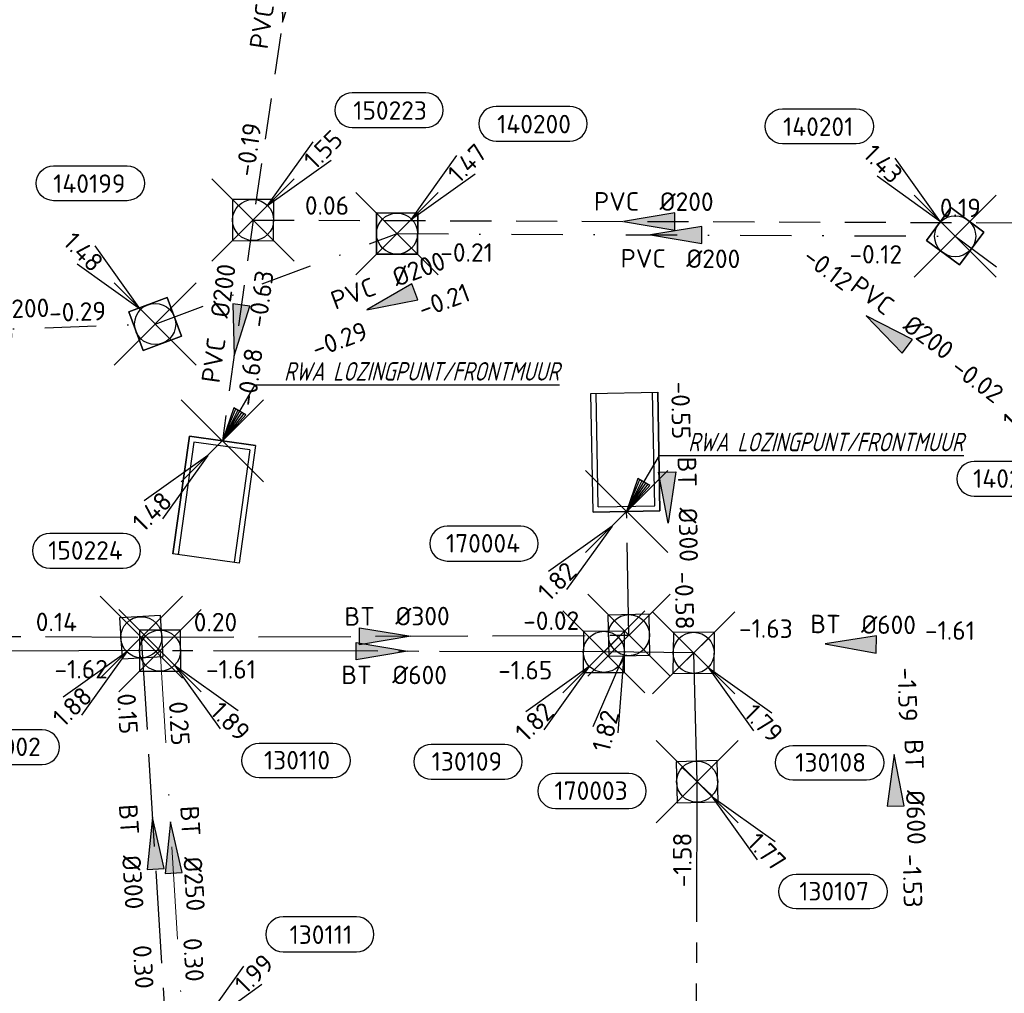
# Model space of a CAD drawing. Header units: metres. Extents: x 153343 to 157271, y 461673 to 467005.
# Tile 152 of 191: x 154008 to 154079, y 466646 to 466717. Entities that reach past the tile are written whole.
import ezdxf
from ezdxf.enums import TextEntityAlignment as Align

# ---------------------------------------------------------------- set-up
doc = ezdxf.new("R2010")
doc.units = ezdxf.units.M
doc.header["$LTSCALE"] = 0.75
doc.header["$PDMODE"] = 3
doc.header["$PDSIZE"] = 3
for name, pattern in [('RI-GWA_BETON', [22, 16, -2, 2, -2]), ('RI-HWA_BETON', [11.4, 9, -2.4]), ('RI-HWA_PVC', [6.4, 4, -2.4]), ('RI-VWA_BETON', [19, 9, -5, 0, -5]), ('RI-VWA_PVC', [11, 5, -3, 0, -3])]:
    doc.linetypes.add(name, pattern=pattern)
doc.layers.get('0').update_dxf_attribs({"lineweight": 25})
doc.layers.get('defpoints').update_dxf_attribs({"lineweight": 25})
for name, color, linetype in [('B-OI-RI-AANPIJLING', 1, 'Continuous'), ('B-OI-RI-GWA_RIOOLPUT_INSPECTIEPUT-S @ 0.75', 11, 'Continuous'), ('B-OI-RI-GWA_TRANSPORTLEIDING_BETON_500-G', 11, 'RI-GWA_BETON'), ('B-OI-RI-GWA_TRANSPORTLEIDING_BETON_600-G', 11, 'RI-GWA_BETON'), ('B-OI-RI-HWA_PUTNUMMER-S @ 0.75', 151, 'Continuous'), ('B-OI-RI-HWA_TRANSPORTLEIDING_BETON_300-G', 151, 'RI-HWA_BETON'), ('B-OI-RI-HWA_TRANSPORTLEIDING_PVC_200-G', 151, 'RI-HWA_PVC'), ('B-OI-RI-VWA_PUTNUMMER-S @ 0.75', 33, 'Continuous'), ('B-OI-RI-VWA_TRANSPORTLEIDING_PVC_200-G', 33, 'RI-VWA_PVC')]:
    doc.layers.add(name, color=color, linetype=linetype)
for name, color, linetype, lineweight in [('B-OI-RI-GWA_PUTNUMMER-S @ 0.75', 11, 'Continuous', 25), ('B-OI-RI-GWA_STROOMRICHTING-S @ 0.75', 11, 'Continuous', 25), ('B-OI-RI-HWA_RIOOLPUT_INSPECTIEPUT-S', 151, 'Continuous', 25), ('B-OI-RI-HWA_STROOMRICHTING-S @ 0.75', 151, 'Continuous', 25), ('B-OI-RI-HWA_UITSTROOMBAK-S @ 0.75', 151, 'Continuous', 25), ('B-OI-RI-VWA_RIOOLPUT_INSPECTIEPUT_BETON-S', 33, 'Continuous', 25), ('B-OI-RI-VWA_STROOMRICHTING-S @ 0.75', 33, 'Continuous', 25), ('B-OI-RI-VWA_TRANSPORTLEIDING_BETON_250-G', 33, 'RI-VWA_BETON', 18), ('N-OI-RI-BIJZONDERDERHEDEN-T18', 134, 'Continuous', 18)]:
    doc.layers.add(name, color=color, linetype=linetype, lineweight=lineweight)
doc.layers.add('inspectieput', color=7, linetype='Continuous', plot=False)
doc.layers.add('rwa lozingpunt_frontmuur', color=7, linetype='Continuous', plot=False)
doc.styles.add('NLCS-ISO', font='isocpeur.ttf')
doc.styles.add('NLCS-ISO-M750-T18_CURSIEF', font='NLCS-ISO.ttf', dxfattribs={"oblique": 15, "height": 1.35})

# ---------------------------------------------------------------- blocks, each defined once
blk = doc.blocks.new('*U66')
at = {"ltscale": 0.1}
blk.add_hatch(color=256, dxfattribs=at).paths.add_polyline_path([(2.5, 0), (-2.5, -0.833), (-2.5, 0.833)])
at = {"ltscale": 0.1, "flags": 128}
blk.add_lwpolyline([(2.5, 0), (-2.5, -0.833), (-2.5, 0.833)], close=True, dxfattribs=at)
at = {"ltscale": 0.1, "style": 'NLCS-ISO'}
for tag, p in [('BOBL', (-5.662, 0)), ('MAT', (-1, 0.5))]:
    blk.add_attdef(tag, text='', height=1.8, dxfattribs=at).set_placement(p, align=Align.BOTTOM_RIGHT)
for tag, p in [('DIA', (1, 0.5)), ('BOBR', (7.216, 0.003))]:
    blk.add_attdef(tag, text='', height=1.8, dxfattribs=at).set_placement(p, align=Align.BOTTOM_LEFT)
at = {"layer": 'defpoints', "ltscale": 0.1, "style": 'NLCS-ISO', "flags": 1}
blk.add_attdef('JVA', text='', height=1.8, dxfattribs=at).set_placement((0, -1), align=Align.TOP_CENTER)
blk = doc.blocks.new('*U2330')
at = {"ltscale": 0.1}
blk.add_hatch(color=256, dxfattribs=at).paths.add_polyline_path([(-2.5, 0), (2.5, -0.833), (2.5, 0.833)])
at = {"ltscale": 0.1, "flags": 128}
blk.add_lwpolyline([(-2.5, 0), (2.5, -0.833), (2.5, 0.833)], close=True, dxfattribs=at)
at = {"ltscale": 0.1, "style": 'NLCS-ISO'}
for tag, p in [('BOBL', (-10.761, -3.24)), ('MAT', (-1, -3.74))]:
    blk.add_attdef(tag, text='', height=1.8, dxfattribs=at).set_placement(p, align=Align.BOTTOM_RIGHT)
for tag, p in [('BOBR', (9.815, -3.241)), ('DIA', (1, -3.74))]:
    blk.add_attdef(tag, text='', height=1.8, dxfattribs=at).set_placement(p, align=Align.BOTTOM_LEFT)
at = {"layer": 'defpoints', "ltscale": 0.1, "style": 'NLCS-ISO', "flags": 1}
blk.add_attdef('JVA', text='', height=1.8, dxfattribs=at).set_placement((0, -1), align=Align.TOP_CENTER)
blk = doc.blocks.new('*U2331')
at = {"ltscale": 0.1}
blk.add_hatch(color=256, dxfattribs=at).paths.add_polyline_path([(2.5, 0), (-2.5, -0.833), (-2.5, 0.833)])
at = {"ltscale": 0.1, "flags": 128}
blk.add_lwpolyline([(2.5, 0), (-2.5, -0.833), (-2.5, 0.833)], close=True, dxfattribs=at)
at = {"ltscale": 0.1, "style": 'NLCS-ISO'}
for tag, p in [('BOBL', (-14.396, 0)), ('MAT', (-1, 0.5))]:
    blk.add_attdef(tag, text='', height=1.8, dxfattribs=at).set_placement(p, align=Align.BOTTOM_RIGHT)
for tag, p in [('DIA', (1, 0.5)), ('BOBR', (13.45, -0.001))]:
    blk.add_attdef(tag, text='', height=1.8, dxfattribs=at).set_placement(p, align=Align.BOTTOM_LEFT)
at = {"layer": 'defpoints', "ltscale": 0.1, "style": 'NLCS-ISO', "flags": 1}
blk.add_attdef('JVA', text='', height=1.8, dxfattribs=at).set_placement((0, -1), align=Align.TOP_CENTER)
blk = doc.blocks.new('*U2338')
at = {"ltscale": 0.1}
blk.add_hatch(color=256, dxfattribs=at).paths.add_polyline_path([(2.5, 0), (-2.5, -0.833), (-2.5, 0.833)])
at = {"ltscale": 0.1, "flags": 128}
blk.add_lwpolyline([(2.5, 0), (-2.5, -0.833), (-2.5, 0.833)], close=True, dxfattribs=at)
at = {"ltscale": 0.1, "style": 'NLCS-ISO'}
for tag, p in [('BOBL', (-18.129, 0)), ('MAT', (-1, 0.5))]:
    blk.add_attdef(tag, text='', height=1.8, dxfattribs=at).set_placement(p, align=Align.BOTTOM_RIGHT)
for tag, p in [('DIA', (1, 0.5)), ('BOBR', (17.183, -0.004))]:
    blk.add_attdef(tag, text='', height=1.8, dxfattribs=at).set_placement(p, align=Align.BOTTOM_LEFT)
at = {"layer": 'defpoints', "ltscale": 0.1, "style": 'NLCS-ISO', "flags": 1}
blk.add_attdef('JVA', text='', height=1.8, dxfattribs=at).set_placement((0, -1), align=Align.TOP_CENTER)
blk = doc.blocks.new('*U2414')
at = {"ltscale": 0.1}
blk.add_hatch(color=256, dxfattribs=at).paths.add_polyline_path([(-2.5, 0), (2.5, -0.833), (2.5, 0.833)])
at = {"ltscale": 0.1, "flags": 128}
blk.add_lwpolyline([(-2.5, 0), (2.5, -0.833), (2.5, 0.833)], close=True, dxfattribs=at)
at = {"ltscale": 0.1, "style": 'NLCS-ISO'}
for tag, p in [('BOBL', (-29.229, 0)), ('MAT', (-1, 0.5))]:
    blk.add_attdef(tag, text='', height=1.8, dxfattribs=at).set_placement(p, align=Align.BOTTOM_RIGHT)
for tag, p in [('DIA', (1, 0.5)), ('BOBR', (28.283, -0.012))]:
    blk.add_attdef(tag, text='', height=1.8, dxfattribs=at).set_placement(p, align=Align.BOTTOM_LEFT)
at = {"layer": 'defpoints', "ltscale": 0.1, "style": 'NLCS-ISO', "flags": 1}
blk.add_attdef('JVA', text='', height=1.8, dxfattribs=at).set_placement((0, -1), align=Align.TOP_CENTER)
blk = doc.blocks.new('*U2400')
at = {"ltscale": 0.1}
blk.add_hatch(color=256, dxfattribs=at).paths.add_polyline_path([(-2.5, 0), (2.5, -0.833), (2.5, 0.833)])
at = {"ltscale": 0.1, "flags": 128}
blk.add_lwpolyline([(-2.5, 0), (2.5, -0.833), (2.5, 0.833)], close=True, dxfattribs=at)
at = {"ltscale": 0.1, "style": 'NLCS-ISO'}
for tag, p in [('MAT', (-1, 0.5)), ('BOBL', (-1.512, -3.24))]:
    blk.add_attdef(tag, text='', height=1.8, dxfattribs=at).set_placement(p, align=Align.BOTTOM_RIGHT)
for tag, p in [('DIA', (1, 0.5)), ('BOBR', (0.566, -3.241))]:
    blk.add_attdef(tag, text='', height=1.8, dxfattribs=at).set_placement(p, align=Align.BOTTOM_LEFT)
at = {"layer": 'defpoints', "ltscale": 0.1, "style": 'NLCS-ISO', "flags": 1}
blk.add_attdef('JVA', text='', height=1.8, dxfattribs=at).set_placement((0, -1), align=Align.TOP_CENTER)
blk = doc.blocks.new('*U2419')
at = {"ltscale": 0.1}
blk.add_hatch(color=256, dxfattribs=at).paths.add_polyline_path([(-2.5, 0), (2.5, -0.833), (2.5, 0.833)])
at = {"ltscale": 0.1, "flags": 128}
blk.add_lwpolyline([(-2.5, 0), (2.5, -0.833), (2.5, 0.833)], close=True, dxfattribs=at)
at = {"ltscale": 0.1, "style": 'NLCS-ISO'}
for tag, p in [('BOBL', (-12.648, 0)), ('MAT', (-1, 0.5))]:
    blk.add_attdef(tag, text='', height=1.8, dxfattribs=at).set_placement(p, align=Align.BOTTOM_RIGHT)
for tag, p in [('DIA', (1, 0.5)), ('BOBR', (11.702, 0))]:
    blk.add_attdef(tag, text='', height=1.8, dxfattribs=at).set_placement(p, align=Align.BOTTOM_LEFT)
at = {"layer": 'defpoints', "ltscale": 0.1, "style": 'NLCS-ISO', "flags": 1}
blk.add_attdef('JVA', text='', height=1.8, dxfattribs=at).set_placement((0, -1), align=Align.TOP_CENTER)
blk = doc.blocks.new('*U80')
at = {"ltscale": 0.1}
blk.add_hatch(color=256, dxfattribs=at).paths.add_polyline_path([(-2.5, 0), (2.5, -0.833), (2.5, 0.833)])
at = {"ltscale": 0.1, "flags": 128}
blk.add_lwpolyline([(-2.5, 0), (2.5, -0.833), (2.5, 0.833)], close=True, dxfattribs=at)
at = {"ltscale": 0.1, "style": 'NLCS-ISO'}
for tag, p in [('BOBL', (-5.662, 0)), ('MAT', (-1, 0.5))]:
    blk.add_attdef(tag, text='', height=1.8, dxfattribs=at).set_placement(p, align=Align.BOTTOM_RIGHT)
for tag, p in [('DIA', (1, 0.5)), ('BOBR', (7.216, 0.003))]:
    blk.add_attdef(tag, text='', height=1.8, dxfattribs=at).set_placement(p, align=Align.BOTTOM_LEFT)
at = {"layer": 'defpoints', "ltscale": 0.1, "style": 'NLCS-ISO', "flags": 1}
blk.add_attdef('JVA', text='', height=1.8, dxfattribs=at).set_placement((0, -1), align=Align.TOP_CENTER)
blk = doc.blocks.new('*U2191')
at = {"ltscale": 0.1}
blk.add_hatch(color=256, dxfattribs=at).paths.add_polyline_path([(-2.5, 0), (2.5, -0.833), (2.5, 0.833)])
at = {"ltscale": 0.1, "flags": 128}
blk.add_lwpolyline([(-2.5, 0), (2.5, -0.833), (2.5, 0.833)], close=True, dxfattribs=at)
at = {"ltscale": 0.1, "style": 'NLCS-ISO'}
for tag, p in [('BOBL', (-17.829, -3.24)), ('MAT', (-1, -3.74))]:
    blk.add_attdef(tag, text='', height=1.8, dxfattribs=at).set_placement(p, align=Align.BOTTOM_RIGHT)
for tag, p in [('BOBR', (16.883, -3.236)), ('DIA', (1, -3.74))]:
    blk.add_attdef(tag, text='', height=1.8, dxfattribs=at).set_placement(p, align=Align.BOTTOM_LEFT)
at = {"layer": 'defpoints', "ltscale": 0.1, "style": 'NLCS-ISO', "flags": 1}
blk.add_attdef('JVA', text='', height=1.8, dxfattribs=at).set_placement((0, -1), align=Align.TOP_CENTER)
blk = doc.blocks.new('*U2199')
at = {"ltscale": 0.1}
blk.add_hatch(color=256, dxfattribs=at).paths.add_polyline_path([(-2.5, 0), (2.5, -0.833), (2.5, 0.833)])
at = {"ltscale": 0.1, "flags": 128}
blk.add_lwpolyline([(-2.5, 0), (2.5, -0.833), (2.5, 0.833)], close=True, dxfattribs=at)
at = {"ltscale": 0.1, "style": 'NLCS-ISO'}
for tag, p in [('MAT', (-1, 0.5)), ('BOBL', (-3.231, -3.24))]:
    blk.add_attdef(tag, text='', height=1.8, dxfattribs=at).set_placement(p, align=Align.BOTTOM_RIGHT)
for tag, p in [('DIA', (1, 0.5)), ('BOBR', (2.285, -3.242))]:
    blk.add_attdef(tag, text='', height=1.8, dxfattribs=at).set_placement(p, align=Align.BOTTOM_LEFT)
at = {"layer": 'defpoints', "ltscale": 0.1, "style": 'NLCS-ISO', "flags": 1}
blk.add_attdef('JVA', text='', height=1.8, dxfattribs=at).set_placement((0, -1), align=Align.TOP_CENTER)
blk = doc.blocks.new('*U2200')
at = {"ltscale": 0.1}
blk.add_hatch(color=256, dxfattribs=at).paths.add_polyline_path([(-2.5, 0), (2.5, -0.833), (2.5, 0.833)])
at = {"ltscale": 0.1, "flags": 128}
blk.add_lwpolyline([(-2.5, 0), (2.5, -0.833), (2.5, 0.833)], close=True, dxfattribs=at)
at = {"ltscale": 0.1, "style": 'NLCS-ISO'}
for tag, p in [('BOBL', (-7.165, 0)), ('MAT', (-1, 0.5))]:
    blk.add_attdef(tag, text='', height=1.8, dxfattribs=at).set_placement(p, align=Align.BOTTOM_RIGHT)
for tag, p in [('DIA', (1, 0.5)), ('BOBR', (6.219, 0.004))]:
    blk.add_attdef(tag, text='', height=1.8, dxfattribs=at).set_placement(p, align=Align.BOTTOM_LEFT)
at = {"layer": 'defpoints', "ltscale": 0.1, "style": 'NLCS-ISO', "flags": 1}
blk.add_attdef('JVA', text='', height=1.8, dxfattribs=at).set_placement((0, -1), align=Align.TOP_CENTER)
blk = doc.blocks.new('*U367')
at = {"ltscale": 0.1}
blk.add_hatch(color=256, dxfattribs=at).paths.add_polyline_path([(-2.5, 0), (2.5, -0.833), (2.5, 0.833)])
at = {"ltscale": 0.1, "flags": 128}
blk.add_lwpolyline([(-2.5, 0), (2.5, -0.833), (2.5, 0.833)], close=True, dxfattribs=at)
at = {"ltscale": 0.1, "style": 'NLCS-ISO'}
for tag, p in [('BOBL', (-20.362, -3.24)), ('MAT', (-1, -3.74))]:
    blk.add_attdef(tag, text='', height=1.8, dxfattribs=at).set_placement(p, align=Align.BOTTOM_RIGHT)
for tag, p in [('BOBR', (19.416, -3.235)), ('DIA', (1, -3.74))]:
    blk.add_attdef(tag, text='', height=1.8, dxfattribs=at).set_placement(p, align=Align.BOTTOM_LEFT)
at = {"layer": 'defpoints', "ltscale": 0.1, "style": 'NLCS-ISO', "flags": 1}
blk.add_attdef('JVA', text='', height=1.8, dxfattribs=at).set_placement((0, -1), align=Align.TOP_CENTER)
blk = doc.blocks.new('*U382')
at = {"ltscale": 0.1}
blk.add_hatch(color=256, dxfattribs=at).paths.add_polyline_path([(-2.5, 0), (2.5, -0.833), (2.5, 0.833)])
at = {"ltscale": 0.1, "flags": 128}
blk.add_lwpolyline([(-2.5, 0), (2.5, -0.833), (2.5, 0.833)], close=True, dxfattribs=at)
at = {"ltscale": 0.1, "style": 'NLCS-ISO'}
for tag, p in [('BOBL', (-9.857, 0)), ('MAT', (-1, 0.5))]:
    blk.add_attdef(tag, text='', height=1.8, dxfattribs=at).set_placement(p, align=Align.BOTTOM_RIGHT)
for tag, p in [('DIA', (1, 0.5)), ('BOBR', (8.911, 0.002))]:
    blk.add_attdef(tag, text='', height=1.8, dxfattribs=at).set_placement(p, align=Align.BOTTOM_LEFT)
at = {"layer": 'defpoints', "ltscale": 0.1, "style": 'NLCS-ISO', "flags": 1}
blk.add_attdef('JVA', text='', height=1.8, dxfattribs=at).set_placement((0, -1), align=Align.TOP_CENTER)
blk = doc.blocks.new('*U383')
at = {"ltscale": 0.1}
blk.add_hatch(color=256, dxfattribs=at).paths.add_polyline_path([(2.5, 0), (-2.5, -0.833), (-2.5, 0.833)])
at = {"ltscale": 0.1, "flags": 128}
blk.add_lwpolyline([(2.5, 0), (-2.5, -0.833), (-2.5, 0.833)], close=True, dxfattribs=at)
at = {"ltscale": 0.1, "style": 'NLCS-ISO'}
for tag, p in [('BOBL', (-12.262, -3.24)), ('MAT', (-1, -3.74))]:
    blk.add_attdef(tag, text='', height=1.8, dxfattribs=at).set_placement(p, align=Align.BOTTOM_RIGHT)
for tag, p in [('BOBR', (11.316, -3.24)), ('DIA', (1, -3.74))]:
    blk.add_attdef(tag, text='', height=1.8, dxfattribs=at).set_placement(p, align=Align.BOTTOM_LEFT)
at = {"layer": 'defpoints', "ltscale": 0.1, "style": 'NLCS-ISO', "flags": 1}
blk.add_attdef('JVA', text='', height=1.8, dxfattribs=at).set_placement((0, -1), align=Align.TOP_CENTER)
blk = doc.blocks.new('*U384')
at = {"ltscale": 0.1}
blk.add_hatch(color=256, dxfattribs=at).paths.add_polyline_path([(2.5, 0), (-2.5, -0.833), (-2.5, 0.833)])
at = {"ltscale": 0.1, "flags": 128}
blk.add_lwpolyline([(2.5, 0), (-2.5, -0.833), (-2.5, 0.833)], close=True, dxfattribs=at)
at = {"ltscale": 0.1, "style": 'NLCS-ISO'}
for tag, p in [('BOBL', (-30.482, 0)), ('MAT', (-1, 0.5))]:
    blk.add_attdef(tag, text='', height=1.8, dxfattribs=at).set_placement(p, align=Align.BOTTOM_RIGHT)
for tag, p in [('DIA', (1, 0.5)), ('BOBR', (29.536, -0.012))]:
    blk.add_attdef(tag, text='', height=1.8, dxfattribs=at).set_placement(p, align=Align.BOTTOM_LEFT)
at = {"layer": 'defpoints', "ltscale": 0.1, "style": 'NLCS-ISO', "flags": 1}
blk.add_attdef('JVA', text='', height=1.8, dxfattribs=at).set_placement((0, -1), align=Align.TOP_CENTER)
blk = doc.blocks.new('SRI-UITSTROOMBAK-SO')
at = {"color": 7}
for p, q in [((-3.25, 11.559), (3.25, 11.559)), ((-3.25, 0), (-3.25, 11.559)), ((-2.75, 0.5), (-2.75, 11.559)), ((2.75, 0.5), (2.75, 11.559)), ((3.25, 0), (3.25, 11.559)), ((-3.25, 0), (3.25, 0)), ((-2.75, 0.5), (2.75, 0.5))]:
    blk.add_line(p, q, dxfattribs=at)
at = {"flags": 128}
blk.add_lwpolyline([(-3.25, 11.559), (3.25, 11.559), (3.25, 0), (-3.25, 0)], close=True, dxfattribs=at)
blk = doc.blocks.new('*U501')
for q in [(-7.601, -5.834), (-5.834, -7.601)]:
    blk.add_line((-1.414, -1.414), q)
blk.add_lwpolyline([(-17.455, -4.821), (-10.297, -4.821, 1), (-10.297, -1.436), (-17.455, -1.436, 1)], format="xyb", close=True)
at = {"ltscale": 0.1, "style": 'NLCS-ISO'}
blk.add_attdef('PUTNR', text='', height=1.8, dxfattribs=at).set_placement((-13.978, -1.296), align=Align.MIDDLE_CENTER)
blk.add_attdef('PUTHGT', text='', height=1.8, rotation=45, dxfattribs=at).set_placement((-8.443, -8.482), align=Align.MIDDLE_LEFT)
blk = doc.blocks.new('B-SRI-PUT_HWA-SO')
at = {"lineweight": -3, "flags": 128}
blk.add_lwpolyline([(-2, -2), (2, -2), (2, 2), (-2, 2)], close=True, dxfattribs=at)
at = {"lineweight": -3}
blk.add_circle((0, 0), 2, dxfattribs=at)
blk = doc.blocks.new('*U498')
for q in [(-3.497, -8.921), (-1.07, -9.522)]:
    blk.add_line((-0.481, -1.941), q)
blk.add_lwpolyline([(-7.163, -16.865), (-0.005, -16.865, 1), (-0.005, -13.48), (-7.163, -13.48, 1)], format="xyb", close=True)
at = {"ltscale": 0.1, "style": 'NLCS-ISO'}
blk.add_attdef('PUTHGT', text='', height=1.8, rotation=76.09208, dxfattribs=at).set_placement((-2.85, -11.624), align=Align.MIDDLE_LEFT)
blk.add_attdef('PUTNR', text='', height=1.8, dxfattribs=at).set_placement((-3.686, -13.34), align=Align.MIDDLE_CENTER)
blk = doc.blocks.new('*U241')
for q in [(-7.601, -5.834), (-5.834, -7.601)]:
    blk.add_line((-1.414, -1.414), q)
blk.add_lwpolyline([(-16.81, -12.391), (-9.652, -12.391, 1), (-9.652, -9.007), (-16.81, -9.007, 1)], format="xyb", close=True)
at = {"ltscale": 0.1, "style": 'NLCS-ISO'}
blk.add_attdef('PUTHGT', text='', height=1.8, rotation=45, dxfattribs=at).set_placement((-8.443, -8.482), align=Align.MIDDLE_LEFT)
blk.add_attdef('PUTNR', text='', height=1.8, dxfattribs=at).set_placement((-13.333, -8.867), align=Align.MIDDLE_CENTER)
blk = doc.blocks.new('*U246')
for q in [(5.834, 7.601), (7.601, 5.834)]:
    blk.add_line((1.414, 1.414), q)
blk.add_lwpolyline([(16.81, 12.391), (9.652, 12.391, 1), (9.652, 9.007), (16.81, 9.007, 1)], format="xyb", close=True)
at = {"ltscale": 0.1, "style": 'NLCS-ISO'}
blk.add_attdef('PUTHGT', text='', height=1.8, rotation=45, dxfattribs=at).set_placement((5.388, 5.428), align=Align.MIDDLE_LEFT)
blk.add_attdef('PUTNR', text='', height=1.8, dxfattribs=at).set_placement((13.333, 10.667), align=Align.MIDDLE_CENTER)
blk = doc.blocks.new('*U259')
for q in [(-7.601, -5.834), (-5.834, -7.601)]:
    blk.add_line((-1.414, -1.414), q)
blk.add_lwpolyline([(-11.531, -15.332), (-4.373, -15.332, 1), (-4.373, -11.947), (-11.531, -11.947, 1)], format="xyb", close=True)
at = {"ltscale": 0.1, "style": 'NLCS-ISO'}
blk.add_attdef('PUTHGT', text='', height=1.8, rotation=45, dxfattribs=at).set_placement((-8.443, -8.482), align=Align.MIDDLE_LEFT)
blk.add_attdef('PUTNR', text='', height=1.8, dxfattribs=at).set_placement((-8.054, -11.807), align=Align.MIDDLE_CENTER)
blk = doc.blocks.new('*U260')
for q in [(-5.834, 7.601), (-7.601, 5.834)]:
    blk.add_line((-1.414, 1.414), q)
blk.add_lwpolyline([(-16.81, 12.391), (-9.652, 12.391, -1), (-9.652, 9.007), (-16.81, 9.007, -1)], format="xyb", close=True)
at = {"ltscale": 0.1, "style": 'NLCS-ISO'}
blk.add_attdef('PUTNR', text='', height=1.8, dxfattribs=at).set_placement((-13.333, 10.667), align=Align.MIDDLE_CENTER)
blk.add_attdef('PUTHGT', text='', height=1.8, rotation=315, dxfattribs=at).set_placement((-8.443, 8.482), align=Align.MIDDLE_LEFT)
blk = doc.blocks.new('*U43')
for q in [(5.834, 7.601), (7.601, 5.834)]:
    blk.add_line((1.414, 1.414), q)
blk.add_lwpolyline([(16.81, 12.391), (9.652, 12.391, 1), (9.652, 9.007), (16.81, 9.007, 1)], format="xyb", close=True)
at = {"ltscale": 0.1, "style": 'NLCS-ISO'}
blk.add_attdef('PUTHGT', text='', height=1.8, rotation=45, dxfattribs=at).set_placement((5.388, 5.428), align=Align.MIDDLE_LEFT)
blk.add_attdef('PUTNR', text='', height=1.8, dxfattribs=at).set_placement((13.333, 10.667), align=Align.MIDDLE_CENTER)
blk = doc.blocks.new('*U250')
for q in [(-5.834, 7.601), (-7.601, 5.834)]:
    blk.add_line((-1.414, 1.414), q)
blk.add_lwpolyline([(-9.887, 15.392), (-2.729, 15.392, -1), (-2.729, 12.008), (-9.887, 12.008, -1)], format="xyb", close=True)
at = {"ltscale": 0.1, "style": 'NLCS-ISO'}
blk.add_attdef('PUTNR', text='', height=1.8, dxfattribs=at).set_placement((-6.41, 13.668), align=Align.MIDDLE_CENTER)
blk.add_attdef('PUTHGT', text='', height=1.8, rotation=315, dxfattribs=at).set_placement((-8.443, 8.482), align=Align.MIDDLE_LEFT)
blk = doc.blocks.new('B-SRI-PUT_GWA-SO')
blk.add_line((-1.414, -1.414), (1.414, 1.414))
at = {"lineweight": -3, "flags": 128}
blk.add_lwpolyline([(2, -2), (2, 2), (-2, 2), (-2, -2)], close=True, dxfattribs=at)
at = {"lineweight": -3}
blk.add_circle((0, 0), 2, dxfattribs=at)
blk = doc.blocks.new('*U273')
for q in [(5.834, -7.601), (7.601, -5.834)]:
    blk.add_line((1.414, -1.414), q)
blk.add_lwpolyline([(16.81, -12.391), (9.652, -12.391, -1), (9.652, -9.007), (16.81, -9.007, -1)], format="xyb", close=True)
at = {"ltscale": 0.1, "style": 'NLCS-ISO'}
blk.add_attdef('PUTHGT', text='', height=1.8, rotation=315, dxfattribs=at).set_placement((5.388, -5.428), align=Align.MIDDLE_LEFT)
blk.add_attdef('PUTNR', text='', height=1.8, dxfattribs=at).set_placement((13.333, -8.867), align=Align.MIDDLE_CENTER)
blk = doc.blocks.new('*U297')
for q in [(-7.601, -5.834), (-5.834, -7.601)]:
    blk.add_line((-1.414, -1.414), q)
blk.add_lwpolyline([(-16.81, -12.391), (-9.652, -12.391, 1), (-9.652, -9.007), (-16.81, -9.007, 1)], format="xyb", close=True)
at = {"ltscale": 0.1, "style": 'NLCS-ISO'}
blk.add_attdef('PUTHGT', text='', height=1.8, rotation=45, dxfattribs=at).set_placement((-8.443, -8.482), align=Align.MIDDLE_LEFT)
blk.add_attdef('PUTNR', text='', height=1.8, dxfattribs=at).set_placement((-13.333, -8.867), align=Align.MIDDLE_CENTER)
blk = doc.blocks.new('B-SRI-PUT_VWA-SO')
at = {"flags": 128}
blk.add_lwpolyline([(-2, 2), (2, 2), (2, -2), (-2, -2)], close=True, dxfattribs=at)
at = {"lineweight": -3, "flags": 128}
blk.add_lwpolyline([(2, -2), (2, 2), (-2, 2), (-2, -2)], close=True, dxfattribs=at)
at = {"lineweight": -3}
blk.add_circle((0, 0), 2, dxfattribs=at)

msp = doc.modelspace()

# ---------------------------------------------------------------- linework, layer by layer
at = {"layer": 'B-OI-RI-AANPIJLING', "transparency": 33554610, "flags": 128}
for points in [[(154022.3, 466686), (154024.004, 466687.899), (154023.124, 466688.415), (154022.3, 466686), (154023.271, 466688.329), (154023.417, 466688.243), (154022.3, 466686), (154023.711, 466688.071), (154023.857, 466687.985), (154022.3, 466686), (154024.694, 466690.084), (154046.919, 466690.084)], [(154051.81, 466680.84), (154053.514, 466682.739), (154052.634, 466683.255), (154051.81, 466680.84), (154052.781, 466683.169), (154052.927, 466683.083), (154051.81, 466680.84), (154053.221, 466682.911), (154053.367, 466682.825), (154051.81, 466680.84), (154054.204, 466684.924), (154076.441, 466684.924)]]:
    msp.add_lwpolyline(points, dxfattribs=at)
at = {"layer": 'B-OI-RI-GWA_TRANSPORTLEIDING_BETON_500-G', "transparency": 33554610}
msp.add_line((154056.81, 466601.38), (154056.96, 466661.11), dxfattribs=at)
at = {"layer": 'B-OI-RI-GWA_TRANSPORTLEIDING_BETON_600-G', "transparency": 33554610}
for p, q in [((154017.75, 466670.68), (153973.2, 466670.58)), ((154050.15, 466670.59), (154017.75, 466670.68)), ((154056.71, 466670.52), (154050.15, 466670.59)), ((154056.96, 466661.11), (154056.71, 466670.52))]:
    msp.add_line(p, q, dxfattribs=at)
at = {"layer": 'B-OI-RI-HWA_TRANSPORTLEIDING_BETON_300-G', "transparency": 33554610}
for p, q in [((154051.98, 466671.81), (154051.81, 466680.84)), ((153975.18, 466671.9), (154016.38, 466671.66)), ((154016.38, 466671.66), (154051.98, 466671.81)), ((154016.38, 466671.66), (154018.25, 466641.57))]:
    msp.add_line(p, q, dxfattribs=at)
at = {"layer": 'B-OI-RI-HWA_TRANSPORTLEIDING_PVC_200-G', "transparency": 33554610}
for p, q in [((154029.39, 466734.74), (154024.54, 466702.12)), ((154024.54, 466702.12), (154022.3, 466686)), ((154024.54, 466702.12), (154082.39, 466701.92))]:
    msp.add_line(p, q, dxfattribs=at)
at = {"layer": 'B-OI-RI-VWA_TRANSPORTLEIDING_BETON_250-G', "transparency": 33554610}
msp.add_line((154017.75, 466670.68), (154019.49, 466641.94), dxfattribs=at)
at = {"layer": 'B-OI-RI-VWA_TRANSPORTLEIDING_PVC_200-G', "transparency": 33554610}
for p, q in [((154017.39, 466694.53), (154035.05, 466701.13)), ((154035.05, 466701.13), (154075.8, 466700.94)), ((154075.8, 466700.94), (154085.84, 466693.45)), ((153992.65, 466693.7), (154017.39, 466694.53))]:
    msp.add_line(p, q, dxfattribs=at)
at = {"layer": 'inspectieput', "color": 0, "transparency": 33554610}
for p in [(154024.54, 466702.12), (154035.05, 466701.13), (154075.8, 466700.94), (154017.39, 466694.53), (154016.38, 466671.66), (154051.98, 466671.81), (154017.75, 466670.68), (154050.15, 466670.59), (154056.71, 466670.52), (154056.96, 466661.11)]:
    msp.add_point(p, dxfattribs=at)
at = {"layer": 'inspectieput'}
for p in [(154024.54, 466702.12), (154024.54, 466702.12), (154035.05, 466701.13), (154035.05, 466701.13), (154075.8, 466700.94), (154075.8, 466700.94), (154017.39, 466694.53), (154017.39, 466694.53), (154016.38, 466671.66), (154016.38, 466671.66), (154051.98, 466671.81), (154051.98, 466671.81), (154017.75, 466670.68), (154017.75, 466670.68), (154050.15, 466670.59), (154050.15, 466670.59), (154056.71, 466670.52), (154056.71, 466670.52), (154056.96, 466661.11), (154056.96, 466661.11)]:
    msp.add_point(p, dxfattribs=at)
at = {"layer": 'rwa lozingpunt_frontmuur', "color": 0, "transparency": 33554610}
for p in [(154022.3, 466686), (154051.81, 466680.84)]:
    msp.add_point(p, dxfattribs=at)

# ---------------------------------------------------------------- block references
at = {"layer": 'B-OI-RI-GWA_PUTNUMMER-S @ 0.75', "color": 0, "transparency": 33554610}
ref = msp.add_blockref('*U273', (154017.75, 466670.68), dxfattribs=dict(at, xscale=0.75, yscale=0.75, zscale=0.75))
ref.add_attrib('PUTNR', '130110', dxfattribs={"layer": '0', "ltscale": 0.1, "height": 1.35, "style": 'NLCS-ISO'}).set_placement((154027.75, 466662.68), align=Align.MIDDLE_CENTER)
ref.add_attrib('PUTHGT', '1.89', dxfattribs={"layer": '0', "ltscale": 0.1, "height": 1.35, "rotation": 315, "style": 'NLCS-ISO'}).set_placement((154021.791, 466666.609), align=Align.MIDDLE_LEFT)
ref = msp.add_blockref('*U297', (154050.15, 466670.59), dxfattribs=dict(at, xscale=0.75, yscale=0.75, zscale=0.75))
ref.add_attrib('PUTNR', '130109', dxfattribs={"layer": '0', "ltscale": 0.1, "height": 1.35, "style": 'NLCS-ISO'}).set_placement((154040.15, 466662.59), align=Align.MIDDLE_CENTER)
ref.add_attrib('PUTHGT', '1.82', dxfattribs={"layer": '0', "ltscale": 0.1, "height": 1.35, "rotation": 45, "style": 'NLCS-ISO'}).set_placement((154044.009, 466664.419), align=Align.MIDDLE_LEFT)
ref = msp.add_blockref('*U273', (154056.71, 466670.52), dxfattribs=dict(at, xscale=0.75, yscale=0.75, zscale=0.75))
ref.add_attrib('PUTNR', '130108', dxfattribs={"layer": '0', "ltscale": 0.1, "height": 1.35, "style": 'NLCS-ISO'}).set_placement((154066.71, 466662.52), align=Align.MIDDLE_CENTER)
ref.add_attrib('PUTHGT', '1.79', dxfattribs={"layer": '0', "ltscale": 0.1, "height": 1.35, "rotation": 315, "style": 'NLCS-ISO'}).set_placement((154060.751, 466666.449), align=Align.MIDDLE_LEFT)
ref = msp.add_blockref('*U273', (154056.96, 466661.11), dxfattribs=dict(at, xscale=0.75, yscale=0.75, zscale=0.75))
ref.add_attrib('PUTNR', '130107', dxfattribs={"layer": '0', "ltscale": 0.1, "height": 1.35, "style": 'NLCS-ISO'}).set_placement((154066.96, 466653.11), align=Align.MIDDLE_CENTER)
ref.add_attrib('PUTHGT', '1.77', dxfattribs={"layer": '0', "ltscale": 0.1, "height": 1.35, "rotation": 315, "style": 'NLCS-ISO'}).set_placement((154061.001, 466657.039), align=Align.MIDDLE_LEFT)
at = {"layer": 'B-OI-RI-GWA_RIOOLPUT_INSPECTIEPUT-S @ 0.75', "color": 0, "transparency": 33554610}
for p, xscale, yscale, zscale, rotation in [((154017.75, 466670.68), 0.7499999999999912, 0.7499999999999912, 0.7499999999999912, 180.1286098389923), ((154050.15, 466670.59), 0.75, 0.75, 0.75, 179.8408454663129), ((154056.71, 466670.52), 0.75, 0.75, 0.75, 179.3886353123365), ((154056.96, 466661.11), 0.75, 0.75, 0.75, 91.52184656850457)]:
    msp.add_blockref('B-SRI-PUT_GWA-SO', p, dxfattribs=dict(at, xscale=xscale, yscale=yscale, zscale=zscale, rotation=rotation))
at = {"layer": 'B-OI-RI-GWA_RIOOLPUT_INSPECTIEPUT-S @ 0.75'}
for p, xscale, yscale, zscale, rotation in [((154017.75, 466670.68), 0.7499999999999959, 0.7499999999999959, 0.7499999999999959, 180.1286098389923), ((154017.75, 466670.68), 0.7499999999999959, 0.7499999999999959, 0.7499999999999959, 180.1286098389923), ((154050.15, 466670.59), 0.75, 0.75, 0.75, 179.8408454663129), ((154050.15, 466670.59), 0.75, 0.75, 0.75, 179.8408454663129), ((154056.71, 466670.52), 0.75, 0.75, 0.75, 179.3886353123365), ((154056.71, 466670.52), 0.75, 0.75, 0.75, 179.3886353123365), ((154056.96, 466661.11), 0.75, 0.75, 0.75, 91.52184656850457), ((154056.96, 466661.11), 0.75, 0.75, 0.75, 91.52184656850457)]:
    msp.add_blockref('B-SRI-PUT_GWA-SO', p, dxfattribs=dict(at, xscale=xscale, yscale=yscale, zscale=zscale, rotation=rotation))
at = {"layer": 'B-OI-RI-GWA_STROOMRICHTING-S @ 0.75', "color": 0, "transparency": 33554610}
for name, p, xscale, yscale, zscale, rotation, values in [('*U80', (154068.172, 466671.149), 0.75, 0.75, 0.75, 359.3886353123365, {'MAT': 'BT', 'DIA': '%%c600', 'BOBL': '-1.63', 'BOBR': '-1.61'}), ('*U367', (153995.475, 466670.63), 0.7499999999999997, 0.7499999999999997, 0.7499999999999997, 0.1286098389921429, {'MAT': 'BT', 'DIA': '%%c600', 'BOBL': '-1.74', 'BOBR': '-1.62'}), ('*U383', (154033.95, 466670.635), 0.75, 0.75, 0.75, 359.8408454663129, {'MAT': 'BT', 'DIA': '%%c600', 'BOBL': '-1.61', 'BOBR': '-1.65'}), ('*U80', (154071.403, 466661.217), 0.7499999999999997, 0.7499999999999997, 0.7499999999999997, 271.5218465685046, {'MAT': 'BT', 'DIA': '%%c600', 'BOBL': '-1.59', 'BOBR': '-1.53'}), ('*U384', (154056.885, 466631.245), 0.75, 0.75, 0.75, 89.85611336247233, {'MAT': 'BT', 'DIA': '%%c500', 'BOBL': '-1.46', 'BOBR': '-1.58'})]:
    msp.add_blockref(name, p, dxfattribs=dict(at, xscale=xscale, yscale=yscale, zscale=zscale, rotation=rotation)).add_auto_attribs(values)
at = {"layer": 'B-OI-RI-HWA_PUTNUMMER-S @ 0.75', "color": 0, "transparency": 33554610, "xscale": 0.75, "yscale": 0.75, "zscale": 0.75}
msp.add_blockref('*U246', (154024.54, 466702.12), dxfattribs=at).add_auto_attribs({'PUTNR': '150223', 'PUTHGT': '1.55'})
at = {"layer": 'B-OI-RI-HWA_PUTNUMMER-S @ 0.75', "color": 0, "transparency": 33554610}
ref = msp.add_blockref('*U241', (154022.3, 466686), dxfattribs=dict(at, xscale=0.75, yscale=0.75, zscale=0.75))
ref.add_attrib('PUTNR', '150224', dxfattribs={"layer": '0', "ltscale": 0.1, "height": 1.35, "style": 'NLCS-ISO'}).set_placement((154012.3, 466678), align=Align.MIDDLE_CENTER)
ref.add_attrib('PUTHGT', '1.48', dxfattribs={"layer": '0', "ltscale": 0.1, "height": 1.35, "rotation": 45, "style": 'NLCS-ISO'}).set_placement((154016.063, 466679.734), align=Align.MIDDLE_LEFT)
ref = msp.add_blockref('*U501', (154051.81, 466680.84), dxfattribs=dict(at, xscale=0.75, yscale=0.75, zscale=0.75))
ref.add_attrib('PUTNR', '170004', dxfattribs={"layer": '0', "ltscale": 0.1, "height": 1.35, "style": 'NLCS-ISO'}).set_placement((154041.327, 466678.518), align=Align.MIDDLE_CENTER)
ref.add_attrib('PUTHGT', '1.82', dxfattribs={"layer": '0', "ltscale": 0.1, "height": 1.35, "rotation": 45, "style": 'NLCS-ISO'}).set_placement((154045.669, 466674.669), align=Align.MIDDLE_LEFT)
ref = msp.add_blockref('*U241', (154016.38, 466671.66), dxfattribs=dict(at, xscale=0.75, yscale=0.75, zscale=0.75))
ref.add_attrib('PUTNR', '170002', dxfattribs={"layer": '0', "ltscale": 0.1, "height": 1.35, "style": 'NLCS-ISO'}).set_placement((154006.38, 466663.66), align=Align.MIDDLE_CENTER)
ref.add_attrib('PUTHGT', '1.88', dxfattribs={"layer": '0', "ltscale": 0.1, "height": 1.35, "rotation": 45, "style": 'NLCS-ISO'}).set_placement((154010.239, 466665.489), align=Align.MIDDLE_LEFT)
ref = msp.add_blockref('*U498', (154051.98, 466671.81), dxfattribs=dict(at, xscale=0.75, yscale=0.75, zscale=0.75))
ref.add_attrib('PUTNR', '170003', dxfattribs={"layer": '0', "ltscale": 0.1, "height": 1.35, "style": 'NLCS-ISO'}).set_placement((154049.216, 466660.455), align=Align.MIDDLE_CENTER)
ref.add_attrib('PUTHGT', '1.82', dxfattribs={"layer": '0', "ltscale": 0.1, "height": 1.35, "rotation": 76.09208, "style": 'NLCS-ISO'}).set_placement((154049.908, 466663.354), align=Align.MIDDLE_LEFT)
at = {"layer": 'B-OI-RI-HWA_RIOOLPUT_INSPECTIEPUT-S', "transparency": 33554610}
for p, xscale, yscale, zscale, rotation in [((154024.54, 466702.12), 0.75, 0.75, 0.75, 359.8019168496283), ((154024.54, 466702.12), 0.75, 0.75, 0.75, 359.8019168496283), ((154024.54, 466702.12), 0.75, 0.75, 0.75, 359.8019168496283), ((154016.38, 466671.66), 0.75, 0.75, 0.75, 273.5561810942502), ((154016.38, 466671.66), 0.75, 0.75, 0.75, 273.5561810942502), ((154016.38, 466671.66), 0.75, 0.75, 0.75, 273.5561810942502), ((154051.98, 466671.81), 0.7499999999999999, 0.7499999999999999, 0.7499999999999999, 91.07853067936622), ((154051.98, 466671.81), 0.7499999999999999, 0.7499999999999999, 0.7499999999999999, 91.07853067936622), ((154051.98, 466671.81), 0.7499999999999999, 0.7499999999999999, 0.7499999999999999, 91.07853067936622)]:
    msp.add_blockref('B-SRI-PUT_HWA-SO', p, dxfattribs=dict(at, xscale=xscale, yscale=yscale, zscale=zscale, rotation=rotation))
at = {"layer": 'B-OI-RI-HWA_STROOMRICHTING-S @ 0.75', "color": 0, "transparency": 33554610}
for name, p, xscale, yscale, zscale, rotation, values in [('*U2419', (154026.965, 466718.43), 0.7499999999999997, 0.7499999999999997, 0.7499999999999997, 81.54311450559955, {'MAT': 'PVC', 'DIA': '%%c200', 'BOBL': '-0.19', 'BOBR': '-0.11'}), ('*U2414', (154053.465, 466702.02), 0.75, 0.75, 0.75, 359.8019168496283, {'MAT': 'PVC', 'DIA': '%%c200', 'BOBL': '0.06', 'BOBR': '0.19'}), ('*U2400', (154023.42, 466694.06), 0.7499999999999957, 0.7499999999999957, 0.7499999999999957, 82.08896281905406, {'MAT': 'PVC', 'DIA': '%%c200', 'BOBL': '-0.68', 'BOBR': '-0.63'}), ('*U66', (154054.81, 466681.853), 0.7499999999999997, 0.7499999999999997, 0.7499999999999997, 271.0785306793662, {'MAT': 'BT', 'DIA': '%%c300', 'BOBL': '-0.55', 'BOBR': '-0.58'}), ('*U2338', (153995.78, 466671.78), 0.75, 0.75, 0.75, 359.6662419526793, {'MAT': 'BT', 'DIA': '%%c300', 'BOBL': '0.42', 'BOBR': '0.14'}), ('*U2331', (154034.18, 466671.735), 0.75, 0.75, 0.75, 0.2414133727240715, {'MAT': 'BT', 'DIA': '%%c300', 'BOBL': '0.20', 'BOBR': '-0.02'}), ('*U2330', (154017.315, 466656.615), 0.75, 0.75, 0.75, 273.5561810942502, {'MAT': 'BT', 'DIA': '%%c300', 'BOBL': '0.15', 'BOBR': '0.30'})]:
    msp.add_blockref(name, p, dxfattribs=dict(at, xscale=xscale, yscale=yscale, zscale=zscale, rotation=rotation)).add_auto_attribs(values)
at = {"layer": 'B-OI-RI-HWA_UITSTROOMBAK-S @ 0.75', "color": 0, "transparency": 33554610, "xscale": 0.75, "yscale": 0.75, "zscale": 0.75}
for p, rotation in [((154051.81, 466680.84), 1.078530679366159), ((154022.3, 466686), 172.088962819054)]:
    msp.add_blockref('SRI-UITSTROOMBAK-SO', p, dxfattribs=dict(at, rotation=rotation))
at = {"layer": 'B-OI-RI-VWA_PUTNUMMER-S @ 0.75', "color": 0, "transparency": 33554610, "xscale": 0.75, "yscale": 0.75, "zscale": 0.75}
for name, p, values in [('*U43', (154035.05, 466701.13), {'PUTNR': '140200', 'PUTHGT': '1.47'}), ('*U260', (154075.8, 466700.94), {'PUTNR': '140201', 'PUTHGT': '1.43'}), ('*U250', (154017.39, 466694.53), {'PUTNR': '140199', 'PUTHGT': '1.48'}), ('*U43', (154019.49, 466641.94), {'PUTNR': '130111', 'PUTHGT': '1.99'})]:
    msp.add_blockref(name, p, dxfattribs=at).add_auto_attribs(values)
at = {"layer": 'B-OI-RI-VWA_PUTNUMMER-S @ 0.75', "color": 0, "transparency": 33554610}
ref = msp.add_blockref('*U259', (154085.84, 466693.45), dxfattribs=dict(at, xscale=0.75, yscale=0.75, zscale=0.75))
ref.add_attrib('PUTNR', '140202', dxfattribs={"layer": '0', "ltscale": 0.1, "height": 1.35, "style": 'NLCS-ISO'}).set_placement((154079.799, 466683.245), align=Align.MIDDLE_CENTER)
ref.add_attrib('PUTHGT', '1.42', dxfattribs={"layer": '0', "ltscale": 0.1, "height": 1.35, "rotation": 45, "style": 'NLCS-ISO'}).set_placement((154079.603, 466687.184), align=Align.MIDDLE_LEFT)
at = {"layer": 'B-OI-RI-VWA_RIOOLPUT_INSPECTIEPUT_BETON-S', "transparency": 33554610}
for p, xscale, yscale, zscale, rotation in [((154075.8, 466700.94), 0.7499999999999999, 0.7499999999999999, 0.7499999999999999, 323.2764747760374), ((154035.05, 466701.13), 0.75, 0.75, 0.75, 359.7328559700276), ((154017.39, 466694.53), 0.75, 0.75, 0.75, 20.49201966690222)]:
    msp.add_blockref('B-SRI-PUT_VWA-SO', p, dxfattribs=dict(at, xscale=xscale, yscale=yscale, zscale=zscale, rotation=rotation))
at = {"layer": 'B-OI-RI-VWA_STROOMRICHTING-S @ 0.75', "color": 0, "transparency": 33554610}
for name, p, xscale, yscale, zscale, rotation, values in [('*U2191', (154055.425, 466701.035), 0.75, 0.75, 0.75, 359.7328559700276, {'MAT': 'PVC', 'DIA': '%%c200', 'BOBL': '-0.21', 'BOBR': '-0.12'}), ('*U2199', (154034.597, 466696.231), 0.75, 0.75, 0.75, 20.49201966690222, {'MAT': 'PVC', 'DIA': '%%c200', 'BOBL': '-0.29', 'BOBR': '-0.21'}), ('*U80', (154070.809, 466694.018), 0.7499999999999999, 0.7499999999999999, 0.7499999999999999, 323.2764747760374, {'MAT': 'PVC', 'DIA': '%%c200', 'BOBL': '-0.12', 'BOBR': '-0.02'}), ('*U2200', (154005.02, 466694.115), 0.7499999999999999, 0.7499999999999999, 0.7499999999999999, 1.921490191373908, {'MAT': 'PVC', 'DIA': '%%c200', 'BOBL': '-0.36', 'BOBR': '-0.29'}), ('*U382', (154018.62, 466656.31), 0.7499999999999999, 0.7499999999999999, 0.7499999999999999, 273.464617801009, {'MAT': 'BT', 'DIA': '%%c250', 'BOBL': '0.25', 'BOBR': '0.30'})]:
    msp.add_blockref(name, p, dxfattribs=dict(at, xscale=xscale, yscale=yscale, zscale=zscale, rotation=rotation)).add_auto_attribs(values)

# ---------------------------------------------------------------- texts
at = {"layer": 'N-OI-RI-BIJZONDERDERHEDEN-T18', "transparency": 33554610, "style": 'NLCS-ISO-M750-T18_CURSIEF', "oblique": 15, "width": 0.8}
for p in [(154026.795, 466690.396), (154056.305, 466685.236)]:
    msp.add_text('RWA LOZINGPUNT/FRONTMUUR', height=1.35, dxfattribs=at).set_placement(p)

doc.saveas('drawing.dxf')
